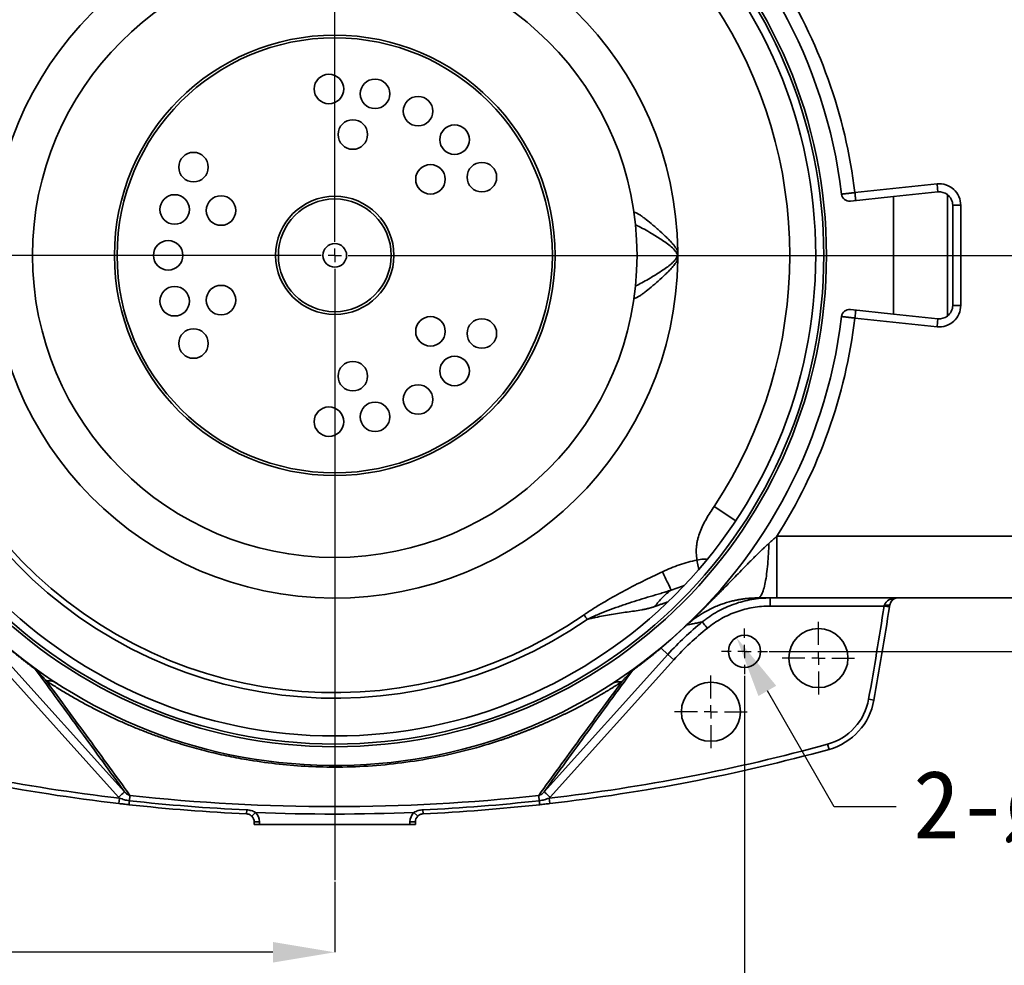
# Model space of a CAD drawing. Header units: millimetres. Extents: x 7702 to 16913, y -3294 to 4428.
# Tile 67 of 89: x 13672 to 13892, y -2542 to -2331. Entities that reach past the tile are written whole.
import ezdxf

# ---------------------------------------------------------------- set-up
doc = ezdxf.new("R2010")
doc.units = ezdxf.units.MM
doc.header["$LTSCALE"] = 6
doc.linetypes.add('CENTER', pattern=[50.8, 31.75, -6.35, 6.35, -6.35])
doc.layers.add('中心线层', color=1, linetype='CENTER')
doc.layers.add('标注层', color=150, linetype='Continuous')
doc.styles.add('SLDTEXTSTYLE1', font='txt')

msp = doc.modelspace()

# ---------------------------------------------------------------- linework, layer by layer
at = {"linetype": 'Continuous', "lineweight": 35}
for p, q in [((13858.44, -2369.75), (13876.78, -2367.82)), ((13876.97, -2369.61), (13867.08, -2370.65)), ((13879.08, -2397.34), (13879.08, -2370.19)), ((13867.08, -2370.65), (13857.43, -2371.66)), ((13867.08, -2370.65), (13867.08, -2396.88)), ((13880.28, -2394.94), (13880.28, -2372.59)), ((13882.08, -2372.59), (13882.08, -2394.94)), ((13857.43, -2395.87), (13867.08, -2396.88)), ((13876.78, -2399.71), (13858.44, -2397.78)), ((13867.08, -2396.88), (13876.97, -2397.92)), ((13826.98, -2439.89), (13831.81, -2443.09)), ((13841.02, -2446.53), (13903.1, -2446.53)), ((13823.16, -2451.87), (13823.57, -2453.95)), ((13819.9, -2457.67), (13817.39, -2458.57)), ((13820.28, -2457.57), (13819.9, -2457.67)), ((13817.39, -2458.57), (13817.39, -2458.57)), ((13817.39, -2458.57), (13817.39, -2458.57)), ((13817.39, -2458.57), (13817.39, -2458.57)), ((13908.12, -2460.33), (13841.02, -2460.33)), ((13816.73, -2461.18), (13816.63, -2461.21)), ((13864.97, -2462.13), (13839.5, -2462.13)), ((13864.97, -2462.13), (13866.15, -2462.31)), ((13667.69, -2472.93), (13695.35, -2503.65)), ((13789.04, -2503.65), (13816.69, -2472.93)), ((13815.14, -2471.53), (13816.69, -2472.93)), ((13816.69, -2472.93), (13818.03, -2474.13)), ((13694.01, -2504.85), (13666.35, -2474.13)), ((13818.03, -2474.13), (13790.37, -2504.85)), ((13861.51, -2482.97), (13862.69, -2483.18)), ((13852.35, -2493.01), (13852.66, -2494.17)), ((13694.23, -2505.07), (13694.09, -2506.27)), ((13790.15, -2505.07), (13790.29, -2506.27)), ((13722.61, -2507.7), (13722.57, -2508.58)), ((13724.59, -2508.25), (13723.75, -2509.1)), ((13759.97, -2508.25), (13760.81, -2509.1)), ((13761.95, -2507.69), (13762, -2508.58)), ((13725.48, -2510.38), (13724.28, -2510.38)), ((13724.28, -2510.97), (13724.28, -2510.38)), ((13725.48, -2510.97), (13724.28, -2510.97)), ((13725.48, -2510.38), (13725.48, -2510.97)), ((13759.08, -2510.97), (13725.48, -2510.97)), ((13759.08, -2510.37), (13760.28, -2510.37)), ((13759.08, -2510.97), (13759.08, -2510.37)), ((13760.28, -2510.97), (13759.08, -2510.97)), ((13760.28, -2510.37), (13760.28, -2510.97))]:
    msp.add_line(p, q, dxfattribs=at)
for centre, radius in [((13742.28, -2383.77), 109.8), ((13742.28, -2383.77), 109.2), ((13742.28, -2383.77), 107.4), ((13742.28, -2383.77), 67.5), ((13742.28, -2383.77), 49.2), ((13742.28, -2383.77), 48.6), ((13740.98, -2346.59), 3.3), ((13751.28, -2347.67), 3.3), ((13760.88, -2351.55), 3.3), ((13746.32, -2356.77), 3.3), ((13769.04, -2357.92), 3.3), ((13710.73, -2364.05), 3.3), ((13763.65, -2366.77), 3.3), ((13775.13, -2366.3), 3.3), ((13706.52, -2373.51), 3.3), ((13716.88, -2373.76), 3.3), ((13742.28, -2383.77), 13.2), ((13742.28, -2383.77), 12.6), ((13705.08, -2383.77), 3.3), ((13742.28, -2383.77), 2.64), ((13706.52, -2394.02), 3.3), ((13716.88, -2393.77), 3.3), ((13763.65, -2400.76), 3.3), ((13775.13, -2401.23), 3.3), ((13710.73, -2403.48), 3.3), ((13746.32, -2410.77), 3.3), ((13769.04, -2409.61), 3.3), ((13760.88, -2415.98), 3.3), ((13740.98, -2420.94), 3.3), ((13751.28, -2419.86), 3.3), ((13833.78, -2472.27), 3.6), ((13850.28, -2473.77), 6.6), ((13826.28, -2485.77), 6.6)]:
    msp.add_circle(centre, radius, dxfattribs=at)
for centre, radius, start, end in [((13742.28, -2383.77), 114, 6.8906, 353.1094), ((13742.28, -2383.77), 98.97, 55.2808, 304.7191), ((13742.28, -2383.77), 97.73, 55.2808, 304.7217), ((13742.28, -2383.77), 76.61, 0.6453, 359.3547), ((13742.28, -2383.77), 117, 6.8815, 32.4396), ((13742.28, -2383.77), 101.6, 326.4695, 33.5305), ((13877.28, -2372.59), 4.8, 0, 96), ((13857.24, -2369.87), 1.8, 186.8906, 276), ((13877.28, -2372.59), 3, 53.1301, 96), ((13877.28, -2372.59), 3, 0, 53.1301), ((13810, -2363.81), 21.06, 293.8187, 294.9419), ((13742.28, -2383.77), 76.61, 0, 0.6453), ((13810, -2403.72), 21.06, 65.0581, 66.1813), ((13742.28, -2383.77), 76.61, 359.3547, 0), ((13857.24, -2397.66), 1.8, 84, 173.1094), ((13877.28, -2394.94), 4.8, 264, 0), ((13877.28, -2394.94), 3, 306.8699, 0), ((13742.28, -2383.77), 117, 327.5604, 353.1185), ((13877.28, -2394.94), 3, 264, 306.8699), ((13868, -2462.13), 1.8, 90, 171.2407), ((12934.83, -2318.34), 941.18, 349.92627, 351.21256), ((12934.83, -2318.34), 942.38, 349.92627, 351.21256), ((13865.63, -2459.85), 2.09, 253.4899, 286.5101), ((13866.08, -2517.4), 66.46, 128.8876, 138), ((13866.08, -2517.4), 64.66, 128.8876, 138), ((13848.98, -2480.74), 12.72, 285.3397, 349.9263), ((13848.98, -2480.74), 13.92, 285.3397, 349.9263), ((13742.19, -2091.45), 416.4, 254.6603, 263.386), ((13742.19, -2091.45), 416.4, 276.614, 285.3397), ((13742.19, -2091.45), 417.6, 254.6603, 263.386), ((13742.19, -2091.45), 417.6, 276.614, 285.3397), ((13742.19, -2091.45), 417.6, 263.6941, 267.3062), ((13742.19, -2091.45), 416.71, 263.6941, 267.3062), ((13742.19, -2091.45), 415.52, 263.6941, 276.3059), ((13742.19, -2091.45), 416.71, 272.7181, 276.3059), ((13742.19, -2091.45), 417.6, 272.7181, 276.3059), ((13742.19, -2091.45), 417.18, 267.5825, 272.4419), ((13722.48, -2510.38), 3, 0, 45.2046), ((13762.08, -2510.37), 3, 134.8197, 180), ((13722.48, -2510.38), 1.8, 0, 45.2046), ((13762.08, -2510.37), 1.8, 134.8197, 180)]:
    msp.add_arc(centre, radius, start, end, dxfattribs=at)
msp.add_ellipse((13868, -2462.13), major_axis=(3, 0), ratio=0.6, start_param=1.570796, end_param=2.988714, dxfattribs=at)
for points, knots in [([(13876.78, -2367.82), (13876.8, -2368.03), (13876.83, -2368.26), (13876.87, -2368.7), (13876.89, -2368.91), (13876.93, -2369.26), (13876.94, -2369.4), (13876.96, -2369.57), (13876.97, -2369.61), (13876.97, -2369.61)], [0, 0, 0, 0, 0.25, 0.25, 0.5, 0.5, 0.75, 0.75, 1, 1, 1, 1]), ([(13855.46, -2370.09), (13855.46, -2370.09), (13855.46, -2370.09), (13855.47, -2370.09), (13855.49, -2370.08), (13855.51, -2370.08), (13855.55, -2370.08), (13855.6, -2370.07), (13855.66, -2370.07), (13855.73, -2370.06), (13855.82, -2370.05), (13855.93, -2370.04), (13856.05, -2370.02), (13856.18, -2370.01), (13856.34, -2369.99), (13856.51, -2369.97), (13856.71, -2369.95), (13856.92, -2369.92), (13857.14, -2369.9), (13857.38, -2369.87), (13857.63, -2369.84), (13857.9, -2369.81), (13858.17, -2369.78), (13858.35, -2369.76), (13858.44, -2369.75)], [0, 0, 0, 0, 0.0270692, 0.0554318, 0.0851721, 0.1163793, 0.1491477, 0.1835754, 0.2197629, 0.2578106, 0.297816, 0.3398687, 0.3840461, 0.4304065, 0.478982, 0.5297715, 0.5827328, 0.6377759, 0.6947583, 0.7534815, 0.8136923, 0.8750862, 0.9373153, 1, 1, 1, 1]), ([(13858.44, -2369.75), (13858.45, -2369.9), (13858.47, -2370.05), (13858.5, -2370.33), (13858.51, -2370.47), (13858.54, -2370.71), (13858.55, -2370.83), (13858.57, -2371.02), (13858.58, -2371.11), (13858.6, -2371.32), (13858.61, -2371.41), (13858.62, -2371.52), (13858.63, -2371.54), (13858.63, -2371.54)], [0, 0, 0, 0, 0.125, 0.125, 0.25, 0.25, 0.375, 0.375, 0.5, 0.5, 0.75, 0.75, 1, 1, 1, 1]), ([(13809.15, -2374.57), (13809.13, -2374.44), (13809.14, -2374.35), (13809.2, -2374.26), (13809.23, -2374.24), (13809.3, -2374.22), (13809.34, -2374.22), (13809.49, -2374.23), (13809.61, -2374.28), (13809.83, -2374.38), (13809.91, -2374.43), (13810.08, -2374.52), (13810.17, -2374.58), (13810.45, -2374.75), (13810.64, -2374.89), (13811.06, -2375.19), (13811.29, -2375.35), (13811.98, -2375.88), (13812.46, -2376.27), (13813.21, -2376.89), (13813.46, -2377.11), (13813.98, -2377.55), (13814.24, -2377.78), (13815.03, -2378.47), (13815.55, -2378.95), (13816.34, -2379.7), (13816.6, -2379.96), (13817.11, -2380.48), (13817.36, -2380.75), (13817.74, -2381.17), (13817.86, -2381.31), (13818.09, -2381.6), (13818.21, -2381.76), (13818.43, -2382.07), (13818.54, -2382.22), (13818.73, -2382.55), (13818.81, -2382.72), (13818.88, -2382.9)], [0, 0, 0, 0, 0.0625, 0.0625, 0.09375, 0.09375, 0.125, 0.125, 0.1875, 0.1875, 0.21875, 0.21875, 0.25, 0.25, 0.3125, 0.3125, 0.375, 0.375, 0.5, 0.5, 0.5625, 0.5625, 0.625, 0.625, 0.75, 0.75, 0.8125, 0.8125, 0.875, 0.875, 0.90625, 0.90625, 0.9375, 0.9375, 0.96875, 0.96875, 1, 1, 1, 1]), ([(13882.08, -2372.59), (13881.87, -2372.59), (13881.64, -2372.59), (13881.2, -2372.59), (13880.98, -2372.59), (13880.63, -2372.59), (13880.49, -2372.59), (13880.32, -2372.59), (13880.28, -2372.59), (13880.28, -2372.59)], [0, 0, 0, 0, 0.25, 0.25, 0.5, 0.5, 0.75, 0.75, 1, 1, 1, 1]), ([(13818.51, -2383.07), (13818.25, -2382.74), (13817.69, -2382.02), (13816.59, -2381.18), (13815.02, -2380.09), (13813.26, -2378.99), (13811.41, -2377.93), (13810.17, -2377.26), (13809.53, -2376.96), (13809.35, -2376.87)], [0, 0, 0, 0, 0.10396, 0.22311, 0.342446, 0.587376, 0.756963, 0.929848, 1, 1, 1, 1]), ([(13818.88, -2384.63), (13818.81, -2384.81), (13818.73, -2384.98), (13818.54, -2385.31), (13818.43, -2385.46), (13818.11, -2385.92), (13817.87, -2386.21), (13817.37, -2386.78), (13817.11, -2387.05), (13816.6, -2387.57), (13816.34, -2387.83), (13815.55, -2388.58), (13815.03, -2389.06), (13813.98, -2389.98), (13813.46, -2390.43), (13812.46, -2391.26), (13811.97, -2391.65), (13811.29, -2392.18), (13811.06, -2392.34), (13810.64, -2392.65), (13810.44, -2392.78), (13810.17, -2392.96), (13810.08, -2393.01), (13809.91, -2393.11), (13809.83, -2393.15), (13809.61, -2393.25), (13809.49, -2393.3), (13809.34, -2393.31), (13809.3, -2393.31), (13809.23, -2393.29), (13809.2, -2393.27), (13809.14, -2393.18), (13809.13, -2393.09), (13809.15, -2392.96)], [0, 0, 0, 0, 0.03125, 0.03125, 0.0625, 0.0625, 0.125, 0.125, 0.1875, 0.1875, 0.25, 0.25, 0.375, 0.375, 0.5, 0.5, 0.625, 0.625, 0.6875, 0.6875, 0.75, 0.75, 0.78125, 0.78125, 0.8125, 0.8125, 0.875, 0.875, 0.90625, 0.90625, 0.9375, 0.9375, 1, 1, 1, 1]), ([(13809.4, -2390.63), (13809.55, -2390.56), (13810.1, -2390.31), (13811.22, -2389.71), (13812.91, -2388.75), (13814.94, -2387.5), (13816.7, -2386.28), (13817.93, -2385.25), (13818.31, -2384.73), (13818.51, -2384.46)], [0, 0, 0, 0, 0.0578739, 0.2140101, 0.3733904, 0.6036728, 0.8386842, 0.9183584, 1, 1, 1, 1]), ([(13858.44, -2397.78), (13858.46, -2397.57), (13858.48, -2397.35), (13858.53, -2396.9), (13858.55, -2396.69), (13858.59, -2396.34), (13858.6, -2396.21), (13858.62, -2396.03), (13858.63, -2395.99), (13858.63, -2395.99)], [0, 0, 0, 0, 0.25, 0.25, 0.5, 0.5, 0.75, 0.75, 1, 1, 1, 1]), ([(13882.08, -2394.94), (13881.87, -2394.94), (13881.64, -2394.94), (13881.2, -2394.94), (13880.98, -2394.94), (13880.63, -2394.94), (13880.49, -2394.94), (13880.32, -2394.94), (13880.28, -2394.94), (13880.28, -2394.94)], [0, 0, 0, 0, 0.25, 0.25, 0.5, 0.5, 0.75, 0.75, 1, 1, 1, 1]), ([(13858.44, -2397.78), (13858.39, -2397.78), (13858.31, -2397.77), (13858.18, -2397.75), (13858.05, -2397.74), (13857.92, -2397.72), (13857.79, -2397.71), (13857.67, -2397.7), (13857.54, -2397.68), (13857.42, -2397.67), (13857.31, -2397.65), (13857.19, -2397.64), (13857.08, -2397.63), (13856.97, -2397.62), (13856.87, -2397.6), (13856.77, -2397.59), (13856.67, -2397.58), (13856.58, -2397.57), (13856.49, -2397.56), (13856.41, -2397.55), (13856.33, -2397.54), (13856.25, -2397.53), (13856.18, -2397.52), (13856.11, -2397.52), (13856.05, -2397.51), (13855.99, -2397.5), (13855.93, -2397.5), (13855.88, -2397.49), (13855.83, -2397.48), (13855.79, -2397.48), (13855.74, -2397.47), (13855.71, -2397.47), (13855.67, -2397.47), (13855.64, -2397.46), (13855.61, -2397.46), (13855.59, -2397.46), (13855.56, -2397.45), (13855.54, -2397.45), (13855.53, -2397.45), (13855.51, -2397.45), (13855.5, -2397.45), (13855.49, -2397.45), (13855.48, -2397.44), (13855.47, -2397.44), (13855.46, -2397.44), (13855.46, -2397.44), (13855.46, -2397.44), (13855.46, -2397.44), (13855.46, -2397.44)], [0, 0, 0, 0, 0.030012, 0.059967, 0.089822, 0.119534, 0.149061, 0.178364, 0.207406, 0.236152, 0.264568, 0.292623, 0.320291, 0.347548, 0.37437, 0.40074, 0.426641, 0.452061, 0.476989, 0.501418, 0.525342, 0.548759, 0.571668, 0.594069, 0.615967, 0.637365, 0.658268, 0.678685, 0.698623, 0.71809, 0.737097, 0.755653, 0.773769, 0.791455, 0.808722, 0.825582, 0.842045, 0.858123, 0.873826, 0.889165, 0.904151, 0.918794, 0.933105, 0.947092, 0.960766, 0.974136, 0.987211, 1, 1, 1, 1]), ([(13876.78, -2399.71), (13876.8, -2399.5), (13876.83, -2399.27), (13876.87, -2398.83), (13876.89, -2398.62), (13876.93, -2398.27), (13876.94, -2398.13), (13876.96, -2397.96), (13876.97, -2397.92), (13876.97, -2397.92)], [0, 0, 0, 0, 0.25, 0.25, 0.5, 0.5, 0.75, 0.75, 1, 1, 1, 1]), ([(13823.16, -2451.87), (13822.98, -2450.8), (13822.96, -2449.72), (13823.11, -2448.38), (13823.15, -2448.11), (13823.25, -2447.57), (13823.31, -2447.31), (13823.5, -2446.53), (13823.67, -2446.02), (13824.04, -2445.03), (13824.26, -2444.54), (13824.73, -2443.58), (13824.99, -2443.1), (13825.53, -2442.17), (13825.81, -2441.71), (13826.38, -2440.79), (13826.68, -2440.34), (13826.98, -2439.89)], [0, 0, 0, 0, 0.25, 0.25, 0.3125, 0.3125, 0.375, 0.375, 0.5, 0.5, 0.625, 0.625, 0.75, 0.75, 0.875, 0.875, 1, 1, 1, 1]), ([(13841.02, -2460.33), (13841.02, -2460.33), (13841.02, -2460.25), (13841.02, -2459.94), (13841.02, -2459.69), (13841.02, -2459.02), (13841.02, -2458.59), (13841.02, -2457.56), (13841.02, -2456.96), (13841.02, -2455.61), (13841.02, -2454.87), (13841.02, -2453.29), (13841.02, -2452.45), (13841.02, -2450.76), (13841.02, -2449.89), (13841.02, -2448.18), (13841.02, -2447.34), (13841.02, -2446.53)], [0, 0, 0, 0, 0.125, 0.125, 0.25, 0.25, 0.375, 0.375, 0.5, 0.5, 0.625, 0.625, 0.75, 0.75, 0.875, 0.875, 1, 1, 1, 1]), ([(13820.35, -2466.84), (13820.64, -2466.56), (13821.24, -2466), (13822.16, -2465.12), (13823.12, -2464.2), (13824.11, -2463.24), (13825.5, -2461.87), (13827.41, -2459.97), (13829.81, -2457.53), (13832.01, -2455.28), (13833.56, -2453.69), (13834.5, -2452.72), (13835.17, -2452.05), (13835.86, -2451.35), (13836.52, -2450.7), (13837.13, -2450.1), (13837.71, -2449.54), (13838.25, -2449.03), (13838.74, -2448.57), (13839.07, -2448.28), (13839.22, -2448.14)], [0, 0, 0, 0, 0.0453466, 0.0930395, 0.1430495, 0.1953463, 0.249899, 0.3636853, 0.4998691, 0.6363146, 0.7193363, 0.7498677, 0.7892636, 0.8262961, 0.8609881, 0.8933602, 0.9234312, 0.9512179, 0.976736, 1, 1, 1, 1]), ([(13836.79, -2460.33), (13836.92, -2460.33), (13837.06, -2460.26), (13837.35, -2459.99), (13837.49, -2459.77), (13837.77, -2459.19), (13837.91, -2458.83), (13838.17, -2457.94), (13838.3, -2457.42), (13838.53, -2456.26), (13838.64, -2455.61), (13838.82, -2454.24), (13838.9, -2453.51), (13839.04, -2452), (13839.09, -2451.23), (13839.18, -2449.67), (13839.2, -2448.9), (13839.22, -2448.14)], [0, 0, 0, 0, 0.125, 0.125, 0.25, 0.25, 0.375, 0.375, 0.5, 0.5, 0.625, 0.625, 0.75, 0.75, 0.875, 0.875, 1, 1, 1, 1]), ([(13823.16, -2451.87), (13823.65, -2451.78), (13824.27, -2451.66), (13825.01, -2451.64), (13825.25, -2451.69), (13825.36, -2451.71)], [0, 0, 0, 0, 0.65796, 0.83323, 1, 1, 1, 1]), ([(13815.48, -2454.48), (13816.09, -2454.19), (13816.71, -2453.92), (13817.97, -2453.41), (13818.6, -2453.16), (13820.52, -2452.5), (13821.83, -2452.14), (13823.16, -2451.87)], [0, 0, 0, 0, 0.25, 0.25, 0.5, 0.5, 1, 1, 1, 1]), ([(13797.95, -2464.09), (13798.63, -2463.62), (13799.33, -2463.16), (13800.74, -2462.27), (13801.45, -2461.83), (13803.6, -2460.55), (13805.05, -2459.73), (13807.98, -2458.14), (13809.47, -2457.38), (13812.46, -2455.9), (13813.97, -2455.19), (13815.48, -2454.48)], [0, 0, 0, 0, 0.125, 0.125, 0.25, 0.25, 0.5, 0.5, 0.75, 0.75, 1, 1, 1, 1]), ([(13817.39, -2458.57), (13817.32, -2458.42), (13817.22, -2458.21), (13816.97, -2457.67), (13816.82, -2457.34), (13816.48, -2456.62), (13816.29, -2456.21), (13815.89, -2455.37), (13815.69, -2454.92), (13815.48, -2454.48)], [0, 0, 0, 0, 0.25, 0.25, 0.5, 0.5, 0.75, 0.75, 1, 1, 1, 1]), ([(13817.39, -2458.57), (13817.01, -2458.7), (13816.62, -2458.82), (13815.86, -2459.07), (13815.47, -2459.19), (13814.3, -2459.54), (13813.52, -2459.77), (13811.95, -2460.24), (13811.16, -2460.48), (13809.57, -2460.97), (13808.78, -2461.22), (13807.59, -2461.6), (13807.2, -2461.73), (13806.41, -2462), (13806.02, -2462.14), (13804.84, -2462.55), (13804.06, -2462.84), (13802.5, -2463.44), (13801.72, -2463.75), (13800.56, -2464.24), (13800.18, -2464.41), (13799.42, -2464.75), (13799.03, -2464.93), (13798.66, -2465.11)], [0, 0, 0, 0, 0.0625, 0.0625, 0.125, 0.125, 0.25, 0.25, 0.375, 0.375, 0.5, 0.5, 0.5625, 0.5625, 0.625, 0.625, 0.75, 0.75, 0.875, 0.875, 0.9375, 0.9375, 1, 1, 1, 1]), ([(13813.79, -2462.22), (13814.29, -2461.52), (13814.85, -2460.85), (13816.05, -2459.62), (13816.7, -2459.06), (13817.39, -2458.57)], [0, 0, 0, 0, 0.5, 0.5, 1, 1, 1, 1]), ([(13836.79, -2460.33), (13836.7, -2460.33), (13836.53, -2460.33), (13836.27, -2460.33), (13836.01, -2460.34), (13835.74, -2460.35), (13835.48, -2460.36), (13835.21, -2460.38), (13834.95, -2460.4), (13834.68, -2460.42), (13834.41, -2460.44), (13834.14, -2460.47), (13833.87, -2460.5), (13833.59, -2460.54), (13833.32, -2460.58), (13833.04, -2460.62), (13832.77, -2460.66), (13832.49, -2460.71), (13832.21, -2460.76), (13831.94, -2460.82), (13831.66, -2460.88), (13831.11, -2461), (13830.29, -2461.21), (13829.22, -2461.54), (13828.12, -2461.93), (13826.78, -2462.49), (13825.18, -2463.28), (13823.91, -2464.06), (13823.08, -2464.62), (13822.71, -2464.89), (13822.3, -2465.19), (13821.86, -2465.53), (13821.38, -2465.92), (13820.87, -2466.36), (13820.53, -2466.67), (13820.35, -2466.84)], [0, 0, 0, 0, 0.0114917, 0.0231128, 0.0348682, 0.0467626, 0.0588006, 0.0709865, 0.0833247, 0.0958191, 0.1084738, 0.1212926, 0.134279, 0.1474365, 0.1607686, 0.1742785, 0.1879693, 0.201844, 0.2159054, 0.2301564, 0.2445995, 0.2592374, 0.3158968, 0.3762769, 0.4404728, 0.5085632, 0.62302, 0.7548401, 0.7796267, 0.8078249, 0.839435, 0.8744574, 0.9128922, 0.9547397, 1, 1, 1, 1]), ([(13824.36, -2465.67), (13824.49, -2465.56), (13824.63, -2465.46), (13824.9, -2465.25), (13825.03, -2465.14), (13825.45, -2464.84), (13825.73, -2464.64), (13826.57, -2464.07), (13827.16, -2463.71), (13828.35, -2463.05), (13828.96, -2462.74), (13830.21, -2462.18), (13830.84, -2461.92), (13832.76, -2461.25), (13834.07, -2460.91), (13836.08, -2460.56), (13836.76, -2460.47), (13837.79, -2460.38), (13838.13, -2460.36), (13838.64, -2460.34), (13838.81, -2460.33), (13839.16, -2460.33), (13839.33, -2460.33), (13839.5, -2460.33)], [0, 0, 0, 0, 0.03125, 0.03125, 0.0625, 0.0625, 0.125, 0.125, 0.25, 0.25, 0.375, 0.375, 0.5, 0.5, 0.75, 0.75, 0.875, 0.875, 0.9375, 0.9375, 0.96875, 0.96875, 1, 1, 1, 1]), ([(13841.02, -2460.33), (13840.88, -2460.33), (13840.6, -2460.33), (13840.17, -2460.33), (13839.75, -2460.33), (13839.32, -2460.33), (13838.9, -2460.33), (13838.48, -2460.33), (13838.05, -2460.33), (13837.63, -2460.33), (13837.21, -2460.33), (13836.93, -2460.33), (13836.79, -2460.33)], [0, 0, 0, 0, 0.100045, 0.200017, 0.299939, 0.399836, 0.49973, 0.599646, 0.699608, 0.799638, 0.899761, 1, 1, 1, 1]), ([(13839.5, -2460.33), (13839.5, -2460.33), (13839.5, -2460.37), (13839.5, -2460.55), (13839.5, -2460.69), (13839.5, -2461.02), (13839.5, -2461.22), (13839.5, -2461.65), (13839.5, -2461.89), (13839.5, -2462.13)], [0, 0, 0, 0, 0.25, 0.25, 0.5, 0.5, 0.75, 0.75, 1, 1, 1, 1]), ([(13813.79, -2462.22), (13813.7, -2462.25), (13813.53, -2462.32), (13813.26, -2462.4), (13813, -2462.48), (13812.75, -2462.55), (13812.49, -2462.62), (13812.24, -2462.69), (13812, -2462.74), (13811.76, -2462.8), (13811.52, -2462.85), (13811.29, -2462.9), (13811.07, -2462.94), (13810.38, -2463.07), (13809.24, -2463.25), (13807.57, -2463.48), (13805.85, -2463.72), (13804.09, -2464), (13802.28, -2464.32), (13800.78, -2464.63), (13799.56, -2464.9), (13798.96, -2465.04), (13798.65, -2465.12)], [0, 0, 0, 0, 0.0205, 0.040591, 0.060262, 0.079504, 0.098306, 0.116658, 0.134549, 0.15197, 0.168911, 0.185362, 0.201315, 0.216761, 0.329254, 0.437049, 0.547944, 0.661146, 0.771096, 0.887034, 0.942425, 1, 1, 1, 1]), ([(13816.5, -2461.26), (13816.49, -2461.26), (13816.45, -2461.27), (13816.39, -2461.3), (13816.33, -2461.32), (13816.26, -2461.34), (13816.19, -2461.37), (13816.11, -2461.4), (13816.02, -2461.43), (13815.93, -2461.46), (13815.79, -2461.51), (13815.58, -2461.59), (13815.29, -2461.69), (13814.96, -2461.81), (13814.6, -2461.94), (13814.21, -2462.07), (13813.93, -2462.17), (13813.79, -2462.22)], [0, 0, 0, 0, 0.035124, 0.070689, 0.106723, 0.143252, 0.1803, 0.217892, 0.256048, 0.294792, 0.334141, 0.432129, 0.535029, 0.643081, 0.756487, 0.875413, 1, 1, 1, 1]), ([(13839.5, -2462.13), (13838.87, -2462.13), (13838.23, -2462.15), (13836.97, -2462.26), (13836.34, -2462.34), (13834.47, -2462.66), (13833.26, -2462.98), (13831.48, -2463.61), (13830.9, -2463.84), (13829.74, -2464.36), (13829.18, -2464.64), (13827.52, -2465.57), (13826.47, -2466.27), (13825.49, -2467.07)], [0, 0, 0, 0, 0.125, 0.125, 0.25, 0.25, 0.5, 0.5, 0.625, 0.625, 0.75, 0.75, 1, 1, 1, 1]), ([(13820.45, -2466.76), (13820.42, -2466.79), (13820.35, -2466.85), (13820.25, -2466.94), (13820.15, -2467.03), (13820.06, -2467.13), (13819.96, -2467.22), (13819.86, -2467.31), (13819.76, -2467.4), (13819.66, -2467.49), (13819.56, -2467.59), (13819.46, -2467.68), (13819.36, -2467.77), (13819.26, -2467.86), (13819.16, -2467.95), (13819.06, -2468.04), (13818.96, -2468.13), (13818.87, -2468.22), (13818.77, -2468.31), (13818.67, -2468.41), (13818.57, -2468.5), (13818.47, -2468.59), (13818.37, -2468.68), (13818.27, -2468.77), (13818.17, -2468.86), (13818.07, -2468.95), (13817.97, -2469.04), (13817.87, -2469.13), (13817.77, -2469.22), (13817.67, -2469.31), (13817.57, -2469.4), (13817.47, -2469.49), (13817.37, -2469.58), (13817.27, -2469.67), (13817.17, -2469.76), (13817.07, -2469.85), (13816.97, -2469.93), (13816.86, -2470.02), (13816.76, -2470.11), (13816.66, -2470.2), (13816.56, -2470.29), (13816.46, -2470.38), (13816.36, -2470.47), (13816.26, -2470.56), (13816.16, -2470.65), (13816.06, -2470.74), (13815.95, -2470.82), (13815.85, -2470.91), (13815.75, -2471), (13815.65, -2471.09), (13815.55, -2471.18), (13815.45, -2471.27), (13815.34, -2471.36), (13815.24, -2471.44), (13815.17, -2471.5), (13815.14, -2471.53)], [0, 0, 0, 0, 0.013704, 0.02725, 0.040663, 0.053967, 0.067189, 0.080354, 0.093488, 0.106619, 0.119772, 0.132974, 0.146251, 0.159629, 0.173133, 0.186787, 0.200615, 0.214639, 0.228882, 0.243364, 0.258105, 0.273124, 0.288439, 0.304065, 0.32002, 0.336317, 0.352971, 0.369995, 0.3874, 0.405199, 0.423402, 0.442019, 0.461059, 0.480531, 0.500443, 0.520803, 0.541618, 0.562894, 0.584638, 0.606855, 0.629552, 0.652733, 0.676403, 0.700566, 0.725228, 0.750391, 0.77606, 0.802238, 0.828928, 0.856134, 0.883859, 0.912106, 0.940876, 0.970174, 1, 1, 1, 1]), ([(13824.36, -2465.67), (13824.19, -2465.7), (13823.85, -2465.77), (13823.35, -2465.88), (13822.85, -2465.98), (13822.35, -2466.08), (13821.85, -2466.19), (13821.35, -2466.29), (13821.02, -2466.36), (13820.85, -2466.39)], [0, 0, 0, 0, 0.137806, 0.277295, 0.418468, 0.561324, 0.705865, 0.85209, 1, 1, 1, 1]), ([(13824.36, -2465.67), (13824.37, -2465.68), (13824.4, -2465.72), (13824.52, -2465.87), (13824.61, -2465.98), (13824.82, -2466.24), (13824.94, -2466.39), (13825.2, -2466.72), (13825.35, -2466.89), (13825.49, -2467.07)], [0, 0, 0, 0, 0.25, 0.25, 0.5, 0.5, 0.75, 0.75, 1, 1, 1, 1]), ([(13675.4, -2476.25), (13675.29, -2476.17), (13675.07, -2476.01), (13674.75, -2475.77), (13674.42, -2475.52), (13674.1, -2475.27), (13673.77, -2475.03), (13673.45, -2474.78), (13673.13, -2474.53), (13672.81, -2474.28), (13672.49, -2474.03), (13672.17, -2473.78), (13671.85, -2473.52), (13671.53, -2473.27), (13671.21, -2473.01), (13670.9, -2472.76), (13670.58, -2472.5), (13670.27, -2472.24), (13669.96, -2471.98), (13669.64, -2471.72), (13669.43, -2471.54), (13669.33, -2471.45)], [0, 0, 0, 0, 0.061002, 0.121063, 0.180186, 0.238371, 0.29562, 0.351935, 0.407318, 0.461771, 0.515295, 0.567893, 0.619567, 0.670319, 0.720152, 0.769068, 0.81707, 0.864161, 0.910344, 0.955623, 1, 1, 1, 1]), ([(13815.14, -2471.53), (13815.05, -2471.6), (13814.88, -2471.75), (13814.62, -2471.97), (13814.36, -2472.18), (13814.1, -2472.4), (13813.84, -2472.61), (13813.58, -2472.82), (13813.32, -2473.04), (13813.06, -2473.25), (13812.79, -2473.46), (13812.53, -2473.67), (13812.26, -2473.88), (13812, -2474.09), (13811.73, -2474.3), (13811.47, -2474.5), (13811.2, -2474.71), (13810.93, -2474.92), (13810.67, -2475.12), (13810.4, -2475.33), (13810.13, -2475.53), (13809.86, -2475.73), (13809.59, -2475.93), (13809.32, -2476.14), (13809.05, -2476.34), (13808.87, -2476.47), (13808.78, -2476.53)], [0, 0, 0, 0, 0.034831, 0.070246, 0.106245, 0.142833, 0.180009, 0.217775, 0.256134, 0.295086, 0.334632, 0.374775, 0.415516, 0.456855, 0.498794, 0.541334, 0.584476, 0.628221, 0.67257, 0.717523, 0.763083, 0.80925, 0.856024, 0.903407, 0.951398, 1, 1, 1, 1]), ([(13677.86, -2478.85), (13677.74, -2478.71), (13677.51, -2478.45), (13677.17, -2478.08), (13676.87, -2477.74), (13676.62, -2477.47), (13676.43, -2477.26), (13676.29, -2477.1), (13676.16, -2476.96), (13676.05, -2476.84), (13675.95, -2476.73), (13675.86, -2476.63), (13675.77, -2476.54), (13675.69, -2476.46), (13675.62, -2476.38), (13675.56, -2476.32), (13675.51, -2476.26), (13675.46, -2476.22), (13675.42, -2476.18), (13675.39, -2476.15), (13675.36, -2476.13), (13675.34, -2476.12), (13675.33, -2476.12), (13675.33, -2476.13), (13675.34, -2476.15), (13675.35, -2476.17), (13675.37, -2476.21), (13675.39, -2476.24), (13675.4, -2476.25)], [0, 0, 0, 0, 0.144923, 0.276239, 0.393941, 0.498026, 0.556582, 0.609445, 0.656616, 0.698099, 0.732713, 0.764418, 0.793219, 0.819124, 0.841061, 0.859744, 0.875209, 0.887518, 0.896803, 0.903377, 0.908122, 0.913037, 0.919974, 0.929692, 0.942462, 0.958402, 0.97757, 1, 1, 1, 1]), ([(13675.4, -2476.25), (13678.83, -2480.93), (13682.2, -2485.54), (13688.84, -2494.67), (13692.12, -2499.18), (13695.35, -2503.65)], [0, 0, 0, 0, 0.5, 0.5, 1, 1, 1, 1]), ([(13789.04, -2503.65), (13792.23, -2499.23), (13795.47, -2494.76), (13802.05, -2485.73), (13805.38, -2481.16), (13808.78, -2476.53)], [0, 0, 0, 0, 0.5, 0.5, 1, 1, 1, 1]), ([(13808.78, -2476.53), (13808.78, -2476.53), (13808.79, -2476.52), (13808.8, -2476.5), (13808.81, -2476.48), (13808.83, -2476.46), (13808.84, -2476.44), (13808.85, -2476.41), (13808.85, -2476.4), (13808.84, -2476.4), (13808.83, -2476.4), (13808.81, -2476.42), (13808.78, -2476.44), (13808.75, -2476.46), (13808.72, -2476.49), (13808.68, -2476.53), (13808.64, -2476.57), (13808.56, -2476.65), (13808.44, -2476.77), (13808.28, -2476.95), (13808.08, -2477.17), (13807.83, -2477.44), (13807.54, -2477.76), (13807.19, -2478.15), (13806.79, -2478.6), (13806.51, -2478.91), (13806.36, -2479.07)], [0, 0, 0, 0, 0.007666, 0.017218, 0.028673, 0.038572, 0.054238, 0.069603, 0.081343, 0.089711, 0.094257, 0.098054, 0.102375, 0.108158, 0.11582, 0.125539, 0.137402, 0.151454, 0.19521, 0.252798, 0.3243, 0.409756, 0.525907, 0.663001, 0.821034, 1, 1, 1, 1]), ([(13680.2, -2479.38), (13679.87, -2479.17), (13679.5, -2479.01), (13678.71, -2478.83), (13678.28, -2478.81), (13677.86, -2478.85)], [0, 0, 0, 0, 0.5, 0.5, 1, 1, 1, 1]), ([(13696.55, -2504.45), (13693.52, -2500.27), (13690.45, -2496.05), (13684.22, -2487.52), (13681.06, -2483.21), (13677.86, -2478.85)], [0, 0, 0, 0, 0.5, 0.5, 1, 1, 1, 1]), ([(13806.36, -2479.07), (13806.18, -2479.19), (13805.81, -2479.43), (13805.26, -2479.78), (13804.7, -2480.14), (13804.15, -2480.48), (13803.59, -2480.83), (13803.03, -2481.17), (13802.46, -2481.51), (13801.9, -2481.84), (13801.33, -2482.17), (13800.77, -2482.5), (13800.2, -2482.83), (13799.62, -2483.15), (13799.05, -2483.47), (13798.48, -2483.79), (13797.9, -2484.1), (13797.32, -2484.41), (13796.74, -2484.71), (13796.16, -2485.02), (13795.58, -2485.32), (13795, -2485.61), (13794.41, -2485.9), (13793.82, -2486.19), (13793.23, -2486.48), (13792.64, -2486.76), (13792.05, -2487.04), (13791.46, -2487.32), (13790.86, -2487.59), (13790.26, -2487.86), (13789.67, -2488.13), (13789.07, -2488.39), (13788.46, -2488.65), (13787.86, -2488.91), (13787.26, -2489.16), (13786.65, -2489.41), (13786.05, -2489.65), (13785.44, -2489.9), (13784.83, -2490.14), (13784.22, -2490.37), (13783.6, -2490.6), (13782.99, -2490.83), (13782.37, -2491.06), (13781.76, -2491.28), (13781.14, -2491.5), (13780.52, -2491.72), (13779.9, -2491.93), (13777.15, -2492.85), (13772.2, -2494.33), (13764.81, -2496.03), (13757.33, -2497.24), (13749.78, -2497.97), (13742.51, -2498.2), (13735.57, -2498), (13728.97, -2497.43), (13723.12, -2496.6), (13718, -2495.62), (13713.58, -2494.59), (13709.2, -2493.39), (13705.91, -2492.36), (13703.63, -2491.58), (13702.34, -2491.12), (13701.05, -2490.64), (13699.77, -2490.15), (13698.5, -2489.65), (13697.23, -2489.13), (13695.96, -2488.59), (13694.71, -2488.05), (13693.46, -2487.48), (13692.21, -2486.9), (13690.98, -2486.31), (13689.75, -2485.7), (13688.52, -2485.08), (13687.31, -2484.45), (13686.1, -2483.8), (13684.9, -2483.13), (13683.7, -2482.45), (13682.52, -2481.76), (13681.34, -2481.05), (13680.17, -2480.33), (13679, -2479.6), (13678.24, -2479.1), (13677.86, -2478.85)], [0, 0, 0, 0, 0.005849, 0.01167, 0.017465, 0.023232, 0.028973, 0.034687, 0.040374, 0.046036, 0.051671, 0.057281, 0.062864, 0.068423, 0.073955, 0.079463, 0.084946, 0.090404, 0.095838, 0.101247, 0.106631, 0.111992, 0.11733, 0.122643, 0.127934, 0.133201, 0.138445, 0.143667, 0.148866, 0.154043, 0.159198, 0.164331, 0.169442, 0.174532, 0.179602, 0.18465, 0.189678, 0.194685, 0.199673, 0.20464, 0.209588, 0.214517, 0.219427, 0.224317, 0.22919, 0.234044, 0.23888, 0.243699, 0.297953, 0.350031, 0.400453, 0.449788, 0.498646, 0.5413, 0.584333, 0.628153, 0.658884, 0.690232, 0.722312, 0.755226, 0.765362, 0.775577, 0.785875, 0.796256, 0.806724, 0.817282, 0.827931, 0.838673, 0.849511, 0.860447, 0.871483, 0.88262, 0.893862, 0.905209, 0.916663, 0.928227, 0.939902, 0.95169, 0.963592, 0.97561, 0.987745, 1, 1, 1, 1]), ([(13806.36, -2479.07), (13803.18, -2483.4), (13800.06, -2487.67), (13793.88, -2496.12), (13790.84, -2500.31), (13787.83, -2504.45)], [0, 0, 0, 0, 0.5, 0.5, 1, 1, 1, 1]), ([(13804.03, -2479.59), (13804.36, -2479.38), (13804.73, -2479.23), (13805.52, -2479.05), (13805.94, -2479.03), (13806.36, -2479.07)], [0, 0, 0, 0, 0.5, 0.5, 1, 1, 1, 1]), ([(13695.35, -2503.65), (13695.34, -2503.66), (13695.3, -2503.7), (13695.15, -2503.82), (13695.05, -2503.91), (13694.81, -2504.14), (13694.66, -2504.27), (13694.35, -2504.55), (13694.18, -2504.7), (13694.01, -2504.85)], [0, 0, 0, 0, 0.25, 0.25, 0.5, 0.5, 0.75, 0.75, 1, 1, 1, 1]), ([(13695.35, -2503.65), (13695.43, -2503.74), (13695.51, -2503.83), (13695.69, -2503.99), (13695.78, -2504.07), (13695.98, -2504.21), (13696.09, -2504.27), (13696.31, -2504.38), (13696.43, -2504.42), (13696.55, -2504.45)], [0, 0, 0, 0, 0.25, 0.25, 0.5, 0.5, 0.75, 0.75, 1, 1, 1, 1]), ([(13787.83, -2504.45), (13787.95, -2504.42), (13788.07, -2504.38), (13788.29, -2504.27), (13788.4, -2504.21), (13788.7, -2504), (13788.88, -2503.83), (13789.04, -2503.65)], [0, 0, 0, 0, 0.25, 0.25, 0.5, 0.5, 1, 1, 1, 1]), ([(13789.04, -2503.65), (13789.05, -2503.66), (13789.09, -2503.7), (13789.23, -2503.82), (13789.33, -2503.91), (13789.58, -2504.14), (13789.72, -2504.27), (13790.03, -2504.55), (13790.2, -2504.7), (13790.37, -2504.85)], [0, 0, 0, 0, 0.25, 0.25, 0.5, 0.5, 0.75, 0.75, 1, 1, 1, 1]), ([(13696.32, -2506.52), (13695.95, -2506.48), (13695.58, -2506.44), (13694.84, -2506.35), (13694.47, -2506.31), (13694.09, -2506.27)], [0, 0, 0, 0, 0.5, 0.5, 1, 1, 1, 1]), ([(13694.23, -2505.07), (13694.59, -2505.2), (13694.95, -2505.32), (13695.67, -2505.52), (13696.04, -2505.59), (13696.42, -2505.64)], [0, 0, 0, 0, 0.5, 0.5, 1, 1, 1, 1]), ([(13696.42, -2505.64), (13696.39, -2505.89), (13696.37, -2506.11), (13696.33, -2506.43), (13696.32, -2506.52), (13696.32, -2506.52)], [0, 0, 0, 0, 0.5, 0.5, 1, 1, 1, 1]), ([(13696.55, -2504.45), (13696.54, -2504.56), (13696.52, -2504.72), (13696.48, -2505.13), (13696.45, -2505.37), (13696.42, -2505.64)], [0, 0, 0, 0, 0.5, 0.5, 1, 1, 1, 1]), ([(13787.83, -2504.45), (13787.84, -2504.56), (13787.86, -2504.72), (13787.91, -2505.13), (13787.93, -2505.37), (13787.96, -2505.64)], [0, 0, 0, 0, 0.5, 0.5, 1, 1, 1, 1]), ([(13787.96, -2505.64), (13788.34, -2505.59), (13788.71, -2505.52), (13789.44, -2505.32), (13789.8, -2505.2), (13790.15, -2505.07)], [0, 0, 0, 0, 0.5, 0.5, 1, 1, 1, 1]), ([(13787.96, -2505.64), (13787.99, -2505.89), (13788.02, -2506.11), (13788.05, -2506.43), (13788.06, -2506.52), (13788.06, -2506.52)], [0, 0, 0, 0, 0.5, 0.5, 1, 1, 1, 1]), ([(13790.29, -2506.27), (13789.92, -2506.31), (13789.55, -2506.35), (13788.8, -2506.44), (13788.43, -2506.48), (13788.06, -2506.52)], [0, 0, 0, 0, 0.5, 0.5, 1, 1, 1, 1]), ([(13723.75, -2509.1), (13723.67, -2509.03), (13723.58, -2508.96), (13723.4, -2508.83), (13723.31, -2508.78), (13723.11, -2508.69), (13723, -2508.66), (13722.79, -2508.6), (13722.68, -2508.59), (13722.57, -2508.58)], [0, 0, 0, 0, 0.25, 0.25, 0.5, 0.5, 0.75, 0.75, 1, 1, 1, 1]), ([(13722.61, -2507.7), (13722.96, -2507.71), (13723.3, -2507.76), (13723.8, -2507.9), (13723.97, -2507.96), (13724.29, -2508.09), (13724.44, -2508.16), (13724.59, -2508.25)], [0, 0, 0, 0, 0.5, 0.5, 0.75, 0.75, 1, 1, 1, 1]), ([(13759.97, -2508.25), (13760.12, -2508.16), (13760.27, -2508.08), (13760.59, -2507.95), (13760.76, -2507.89), (13761.26, -2507.76), (13761.6, -2507.7), (13761.95, -2507.69)], [0, 0, 0, 0, 0.25, 0.25, 0.5, 0.5, 1, 1, 1, 1]), ([(13762, -2508.58), (13761.88, -2508.58), (13761.77, -2508.6), (13761.56, -2508.65), (13761.46, -2508.68), (13761.25, -2508.77), (13761.16, -2508.82), (13760.98, -2508.95), (13760.89, -2509.02), (13760.81, -2509.1)], [0, 0, 0, 0, 0.25, 0.25, 0.5, 0.5, 0.75, 0.75, 1, 1, 1, 1])]:
    msp.add_open_spline(points, degree=3, knots=knots, dxfattribs=at)
for points in [[(13818.51, -2383.07), (13818.63, -2383.3), (13818.76, -2383.53), (13818.89, -2383.77)], [(13818.51, -2384.46), (13818.63, -2384.23), (13818.76, -2384), (13818.89, -2383.77)], [(13839.22, -2448.14), (13839.82, -2447.6), (13840.43, -2447.07), (13841.02, -2446.53)], [(13864.97, -2462.13), (13864.99, -2462.03), (13865.02, -2461.94), (13865.04, -2461.85)], [(13866.22, -2461.85), (13866.2, -2462), (13866.18, -2462.16), (13866.15, -2462.31)], [(13797.95, -2464.09), (13798.19, -2464.44), (13798.42, -2464.78), (13798.66, -2465.11)], [(13815.73, -2470.95), (13815.52, -2471.13), (13815.32, -2471.32), (13815.14, -2471.53)], [(13674.51, -2475.43), (13674.83, -2475.67), (13675.13, -2475.95), (13675.4, -2476.25)], [(13809.68, -2475.71), (13809.35, -2475.95), (13809.05, -2476.23), (13808.78, -2476.53)], [(13694.23, -2505.07), (13694.16, -2505), (13694.08, -2504.93), (13694.01, -2504.85)], [(13790.37, -2504.85), (13790.3, -2504.93), (13790.23, -2505), (13790.15, -2505.07)]]:
    msp.add_open_spline(points, degree=3, dxfattribs=at)
at = {"layer": '中心线层', "color": 1}
for p, q in [((13742.28, -2380.77), (13742.28, -2250.3)), ((13739.28, -2383.77), (13597.98, -2383.77)), ((13745.28, -2383.77), (13951.99, -2383.77)), ((13742.28, -2386.77), (13742.28, -2523.42))]:
    msp.add_line(p, q, dxfattribs=at)
at = {"layer": '中心线层'}
for p, q in [((13742.28, -2383.77), (13742.28, -2382.27)), ((13742.28, -2383.77), (13740.78, -2383.77)), ((13742.28, -2383.77), (13742.28, -2385.27)), ((13742.28, -2383.77), (13743.78, -2383.77)), ((13850.28, -2470.77), (13850.28, -2465.67)), ((13833.78, -2469.27), (13833.78, -2467.17)), ((13833.78, -2472.27), (13833.78, -2470.77)), ((13830.78, -2472.27), (13828.68, -2472.27)), ((13833.78, -2472.27), (13832.28, -2472.27)), ((13833.78, -2472.27), (13833.78, -2473.77)), ((13833.78, -2472.27), (13835.28, -2472.27)), ((13836.78, -2472.27), (13838.88, -2472.27)), ((13850.28, -2473.77), (13850.28, -2472.27)), ((13847.28, -2473.77), (13842.18, -2473.77)), ((13850.28, -2473.77), (13848.78, -2473.77)), ((13850.28, -2473.77), (13850.28, -2475.27)), ((13850.28, -2473.77), (13851.78, -2473.77)), ((13853.28, -2473.77), (13858.38, -2473.77)), ((13826.28, -2482.77), (13826.28, -2477.67)), ((13850.28, -2476.77), (13850.28, -2481.87)), ((13826.28, -2485.77), (13826.28, -2484.27)), ((13823.28, -2485.77), (13818.18, -2485.77)), ((13826.28, -2485.77), (13824.78, -2485.77)), ((13826.28, -2485.77), (13826.28, -2487.27)), ((13826.28, -2485.77), (13827.78, -2485.77)), ((13829.28, -2485.77), (13834.38, -2485.77)), ((13826.28, -2488.77), (13826.28, -2493.87))]:
    msp.add_line(p, q, dxfattribs=at)
at = {"layer": '中心线层', "color": 4}
msp.add_line((13833.78, -2475.27), (13833.78, -2477.37), dxfattribs=at)
at = {"layer": '标注层', "color": 4}
for p, q in [((13839.26, -2472.27), (13989.68, -2472.27)), ((13833.78, -2477.74), (13833.78, -2581.91)), ((13853.84, -2507.02), (13838.88, -2481.1)), ((13867.64, -2507.02), (13853.84, -2507.02)), ((13728.48, -2539.51), (13622.28, -2539.51))]:
    msp.add_line(p, q, dxfattribs=at)
at = {"layer": '标注层'}
msp.add_line((13742.28, -2523.8), (13742.28, -2539.51), dxfattribs=at)
at = {"layer": '标注层', "color": 4}
for points in [[(13840.87, -2479.95), (13836.89, -2482.25), (13831.98, -2469.15)], [(13728.48, -2537.21), (13728.48, -2541.81), (13742.28, -2539.51)]]:
    msp.add_solid(points, dxfattribs=at)

# ---------------------------------------------------------------- texts
at = {"layer": '标注层', "insert": (13871.45, -2488.18), "char_height": 15.2363, "attachment_point": 1, "style": 'SLDTEXTSTYLE1'}
msp.add_mtext('\\A1;{\\C3;2-\\fGulim|b0|i0|c129|p0;∅\\fHYSWLongFangSong|b0|i0|c134|p2;12\\S+0.018^  0; 贯穿 定位销}', dxfattribs=at)

doc.saveas('drawing.dxf')
